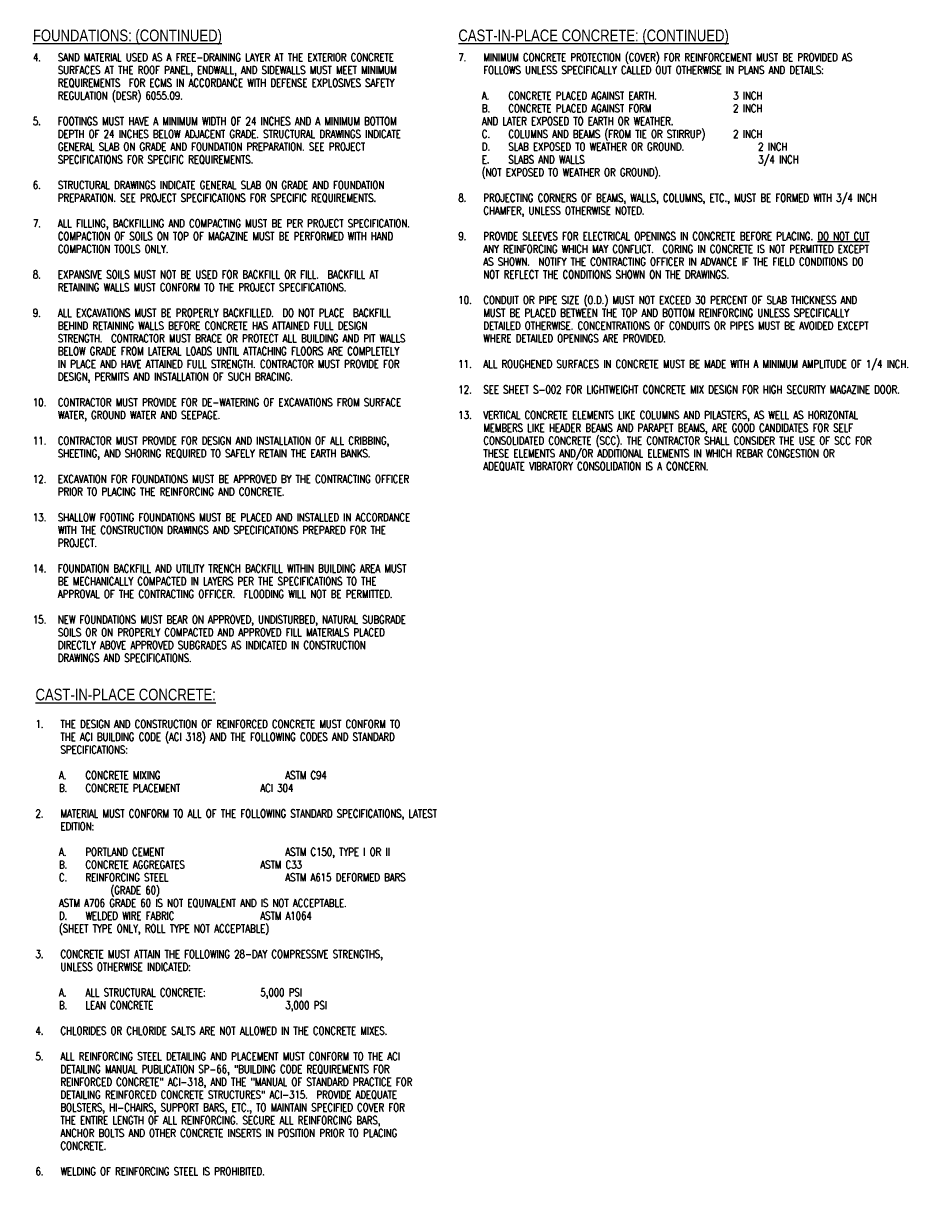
# Model space of a CAD drawing. Header units: inches. Extents: x 25.4 to 55.2, y 105.4 to 125.8.
# Tile 2 of 2: x 40.9 to 55.2, y 106.7 to 125.7. Entities that reach past the tile are written whole.
import ezdxf

# ---------------------------------------------------------------- set-up
doc = ezdxf.new("R2010")
doc.units = ezdxf.units.IN
doc.header["$MEASUREMENT"] = 0
doc.layers.add('S-ANNO-NOTE', color=2, linetype='Continuous')
doc.styles.add('Annotative', font='romans.shx', dxfattribs={"width": 0.8, "height": 0.125})
doc.styles.add('ROMANS', font='romans.shx', dxfattribs={"width": 0.8})
doc.styles.add('TITLES', font='swiss.ttf', dxfattribs={"width": 0.8, "height": 0.25})

msp = doc.modelspace()

# ---------------------------------------------------------------- texts
at = {"layer": 'S-ANNO-NOTE', "lineweight": -3, "attachment_point": 1, "bg_fill": 2}
for s, insert, char_height, width, line_spacing_factor, style in [('\\pxt0.53333,1.06667,1.6,2.13333,2.66667,3.2,3.73333,4.26667,4.8,5.33333,5.86667,6.4,6.93333,7.46667,8,8.53333,9.06667,9.6,10.13333,10.66667,11.2,11.73333,12.26667,12.8,13.33333,13.86667,14.4,14.93333,15.46667,16,16.53333,17.06667;{\\LFOUNDATIONS: (CONTINUED)}', (41.084, 125.589), 0.1875, 5.93543, 0.936439, 'TITLES'), ('\\pxi-3.2,l3.2,t3.2,6.4,9.6,12.8,16,19.2,22.4,25.6,28.8,32,35.2,38.4,41.6,44.8,48,51.2,54.4,57.6,60.8,64,67.2,70.4,73.6,76.8,80,83.2,86.4,89.6,92.8,96,99.2,102.4;7.^IMINIMUM CONCRETE PROTECTION (COVER) FOR REINFORCEMENT MUST BE PROVIDED AS FOLLOWS UNLESS SPECIFICALLY CALLED OUT OTHERWISE IN PLANS AND DETAILS:^J\\P\\pi-3,l6;A.^ICONCRETE PLACED AGAINST EARTH.^I^I^I^I3 INCH \\PB.^ICONCRETE PLACED AGAINST FORM ^I^I^I^I2 INCH^JAND LATER EXPOSED TO EARTH OR WEATHER.\\PC.^ICOLUMNS AND BEAMS (FROM TIE OR STIRRUP)^I^I2 INCH\\PD.^ISLAB EXPOSED TO WEATHER OR GROUND.^I^I^I2 INCH\\PE.^ISLABS AND WALLS ^I^I^I^I^I^I^I3/4 INCH^J(NOT EXPOSED TO WEATHER OR GROUND).^J\\P\\pi-3.2,l3.2;8.^IPROJECTING CORNERS OF BEAMS, WALLS, COLUMNS, ETC., MUST BE FORMED WITH 3/4 INCH CHAMFER, UNLESS OTHERWISE NOTED.^J\\P9.^IPROVIDE SLEEVES FOR ELECTRICAL OPENINGS IN CONCRETE BEFORE PLACING. {\\LDO NOT CUT} ANY REINFORCING WHICH MAY CONFLICT.  CORING IN CONCRETE IS NOT PERMITTED EXCEPT AS SHOWN.  NOTIFY THE CONTRACTING OFFICER IN ADVANCE IF THE FIELD CONDITIONS DO NOT REFLECT THE CONDITIONS SHOWN ON THE DRAWINGS.^J\\P10.^ICONDUIT OR PIPE SIZE (O.D.) MUST NOT EXCEED 30 PERCENT OF SLAB THICKNESS AND MUST BE PLACED BETWEEN THE TOP AND BOTTOM REINFORCING UNLESS SPECIFICALLY DETAILED OTHERWISE. CONCENTRATIONS OF CONDUITS OR PIPES MUST BE AVOIDED EXCEPT WHERE DETAILED OPENINGS ARE PROVIDED.^J\\P11.^IALL ROUGHENED SURFACES IN CONCRETE MUST BE MADE WITH A MINIMUM AMPLITUDE OF 1/4 INCH.^J\\P12.^ISEE SHEET S-002 FOR LIGHTWEIGHT CONCRETE MIX DESIGN FOR HIGH SECURITY MAGAZINE DOOR.\\P \\P13.^IVERTICAL CONCRETE ELEMENTS LIKE COLUMNS AND PILASTERS, AS WELL AS HORIZONTAL MEMBERS LIKE HEADER BEAMS AND PARAPET BEAMS, ARE GOOD CANDIDATES FOR SELF CONSOLIDATED CONCRETE (SCC). THE CONTRACTOR SHALL CONSIDER THE USE OF SCC FOR THESE ELEMENTS AND/OR ADDITIONAL ELEMENTS IN WHICH REBAR CONGESTION OR ADEQUATE VIBRATORY CONSOLIDATION IS A CONCERN. ', (47.896, 125.208), 0.125, 7.28535, 0.981704, 'Annotative'), ('\\pxt3.2,6.4,9.6,12.8,16,19.2,22.4,25.6,28.8,32,35.2,38.4,41.6,44.8,48,51.2,54.4,57.6,60.8,64,67.2,70.4,73.6,76.8,80,83.2,86.4,89.6,92.8,96,99.2,102.4;{\\LMEMBER^I^I^I^I^IPEAK PRESSURE^I^IIMPULSE^I^I^IDURATION\\P\\P}DOOR AND HEADER BEAM^I^I249 PSI^I^I^I^I2,084 PSI-M S^I^I16.7 M S\\PROOF^I SLAB^I^I^I^I142 PSI^I^I^I^I1,626 PSI-M S^I^I22.9 M S\\PROOF PARAPET^I^I^I^I108 PSI^I^I^I^I1,508 PSI-M S^I^I27.9 M S', (34.071, 121.547), 0.125, 6.90425, 0.981704, 'ROMANS'), ('\\pxt0.53333,1.06667,1.6,2.13333,2.66667,3.2,3.73333,4.26667,4.8,5.33333,5.86667,6.4,6.93333,7.46667,8,8.53333,9.06667,9.6,10.13333,10.66667,11.2,11.73333,12.26667,12.8,13.33333,13.86667,14.4,14.93333,15.46667,16,16.53333,17.06667;{\\LCAST-IN-PLACE CONCRETE:}', (41.126, 115.038), 0.1875, 6.05008, 0.936439, 'TITLES'), ('\\pxi-3,l3,t3.2,6.4,9.6,12.8,16,19.2,22.4,25.6,28.8,32,35.2,38.4,41.6,44.8,48,51.2,54.4,57.6,60.8,64,67.2,70.4,73.6,76.8,80,83.2,86.4,89.6,92.8,96,99.2,102.4;1.^ITHE FOUNDATIONS HAVE BEEN DESIGNED USING THE FOLLOWING ALLOWABLE BEARING PRESSURES:^J\\P\\pl6;A.^IDEAD PLUS LIVE LOAD:  ^I^I^I^I^I^I^I^I^I^I4,000 PSF\\PB.^ITOTAL DESIGN LOAD ^I^I^I^I^I^I^I^I^I^I^I5,300 PSF^J(INCLUDING WIND OR SEISMIC, TRANSIENT LOAD FACTOR = 1.33)\\PC.^IBLAST DESIGN LOAD ^I^I^I^I^I^I^I^I^I^I^I10,000 PSF^J(DYNAMIC INCREASE FACTOR = 2.5): ^J\\P\\pl3;2.^IEARTH COVER MATERIAL TO BE USED AS MAGAZINE COVER AND WITHIN THE EMBANKMENT IS TO BE NON-EXPANSIVE, FREE OF DELETERIOUS MATERIAL AND MEET THE FOLLOWING CHARACTERISTICS:^J\\P\\pl6;A.^IALLOWABLE WET SOIL DENSITY: 110 - 120 PCF.\\PB.^IASTM D2487 CLASSIFICATION: SM, SM-SC, SC\\PC.^IASTM D1140 MATERIAL FINER THAN #200 SIEVE (0.075MM) -MIN. 25%: MAX. 50%\\PD.^IMAXIMUM PARTICLE SIZE: 1"\\PE.^IASTM D4318: MAX LIQUID LIMIT = 35, MAX PLASTICITY INDEX = 12.\\PF.^IREQUIREMENTS FOR EARTH COVERM FOR ECMS MUST BE IN ACCORDANCE WITH DEFENSE EXPLOSIVES SAFETY REGULATION (DESR) 6055.09 AND UFC 4-420-01.^J\\P\\pl3;3.^IRETAINING WALLS HAVE BEEN DESIGNED USING THE FOLLOWING CRITERIA.^J\\P\\pl6;A.^IPASSIVE EQUIVALENT FLUID PRESSURE:  ^I^I^I^I^I^I^I300 PSF / FT\\PB.^IAT-REST LATERAL PRESSURE WITH 2:1 BACKFILL (RESTRAINED):\\P\\pi2.8,l3.2;a.^IWITHOUT SEISMIC:^I^I^I^I^I^I^I^I^I^I33 PSF / FT\\Pb.^IWITH SEISMIC^I^I^I^I^I^I^I^I^I^I^I71 PSF / FT\\P\\pi-3,l6;C.^ICANTILEVERED WALL LATERAL PRESSURE (UNRESTRAINED):\\P\\pi2.8,l3.2;a.^IWITHOUT SEISMIC:^I^I^I^I^I^I^I^I^I^I40 PSF / FT\\Pb.^IWITH SEISMIC^I^I^I^I^I^I^I^I^I^I^I102 PSF / FT\\P\\pi-3,l6;D.^IFRICTION FACTOR BETWEEN SOIL AND CONCRETE \\P^I^IPLACED AGAINST SOIL:^I^I^I^I^I^I^I^I^I^I0.35\\PE.^IFRICTION FACTOR BETWEEN SOIL AND CONCRETE\\P^I^IPLACED AGAINST FORMWORK:^I^I^I^I^I^I^I^I^I0.25\\PF.^IMINIMUM SOIL COHESIVE STRENGTH: ^I^I^I^I^I^I^I^I500 PSF', (33.304, 113.863), 0.125, 7.62709, 0.981704, 'Annotative')]:
    msp.add_mtext(s, dxfattribs=dict(at, insert=insert, char_height=char_height, width=width, line_spacing_factor=line_spacing_factor, style=style))

# ---------------------------------------------------------------- next in the draw order: texts
for s, insert, char_height, width, line_spacing_factor, style in [('\\pxt0.53333,1.06667,1.6,2.13333,2.66667,3.2,3.73333,4.26667,4.8,5.33333,5.86667,6.4,6.93333,7.46667,8,8.53333,9.06667,9.6,10.13333,10.66667,11.2,11.73333,12.26667,12.8,13.33333,13.86667,14.4,14.93333,15.46667,16,16.53333,17.06667;{\\LCAST-IN-PLACE CONCRETE: (CONTINUED)}', (47.896, 125.589), 0.1875, 6.88976, 0.936439, 'TITLES'), ('\\pxi-3.2,l3.2,t3.2,6.4,9.6,12.8,16,19.2,22.4,25.6,28.8,32,35.2,38.4,41.6,44.8,48,51.2,54.4,57.6,60.8,64,67.2,70.4,73.6,76.8,80,83.2,86.4,89.6,92.8,96,99.2,102.4;1.^ITHE DESIGN AND CONSTRUCTION OF REINFORCED CONCRETE MUST CONFORM TO THE ACI BUILDING CODE (ACI 318) AND THE FOLLOWING CODES AND STANDARD SPECIFICATIONS: ^J\\P\\pi-3,l6;A.^ICONCRETE MIXING^I^I^I^I^IASTM C94\\PB.^ICONCRETE PLACEMENT^I^I^I^IACI 304^J\\P\\pi-3.2,l3.2;2.^IMATERIAL MUST CONFORM TO ALL OF THE FOLLOWING STANDARD SPECIFICATIONS, LATEST EDITION:^J\\P\\pi-3,l6;A.^IPORTLAND CEMENT^I^I^I^I^IASTM C150, TYPE I OR II\\PB.^ICONCRETE AGGREGATES^I^I^I^IASTM C33\\PC.^IREINFORCING STEEL^I^I^I^I^IASTM A615 DEFORMED BARS ^I^I^I^I^I^I^I^I^I^I^I(GRADE 60)^JASTM A706 GRADE 60 IS NOT EQUIVALENT AND IS NOT ACCEPTABLE.\\PD.^IWELDED WIRE FABRIC ^I^I^I^IASTM A1064^J(SHEET TYPE ONLY, ROLL TYPE NOT ACCEPTABLE)^J\\P\\pi-3.2,l3.2;3.^ICONCRETE MUST ATTAIN THE FOLLOWING 28-DAY COMPRESSIVE STRENGTHS, UNLESS OTHERWISE INDICATED:^J\\P\\pi-3,l6;A.^IALL STRUCTURAL CONCRETE:^I^I^I5,000 PSI\\PB.^ILEAN CONCRETE^I^I^I^I^I^I3,000 PSI^J\\P\\pi-3.2,l3.2;4.^ICHLORIDES OR CHLORIDE SALTS ARE NOT ALLOWED IN THE CONCRETE MIXES.^J\\P5.^IALL REINFORCING STEEL DETAILING AND PLACEMENT MUST CONFORM TO THE ACI DETAILING MANUAL PUBLICATION SP-66, "BUILDING CODE REQUIREMENTS FOR REINFORCED CONCRETE" ACI-318, AND THE "MANUAL OF STANDARD PRACTICE FOR DETAILING REINFORCED CONCRETE STRUCTURES" ACI-315.  PROVIDE ADEQUATE BOLSTERS, HI-CHAIRS, SUPPORT BARS, ETC., TO MAINTAIN SPECIFIED COVER FOR THE ENTIRE LENGTH OF ALL REINFORCING. SECURE ALL REINFORCING BARS, ANCHOR BOLTS AND OTHER CONCRETE INSERTS IN POSITION PRIOR TO PLACING CONCRETE.^J\\P6.^IWELDING OF REINFORCING STEEL IS PROHIBITED.', (41.126, 114.534), 0.125, 6.53764, 0.981704, 'Annotative')]:
    msp.add_mtext(s, dxfattribs=dict(at, insert=insert, char_height=char_height, width=width, line_spacing_factor=line_spacing_factor, style=style))

# ---------------------------------------------------------------- next in the draw order: texts
at = {"layer": 'S-ANNO-NOTE', "lineweight": -3, "insert": (41.084, 125.208), "char_height": 0.125, "width": 6.56031, "attachment_point": 1, "line_spacing_factor": 0.981704, "style": 'Annotative', "bg_fill": 2}
msp.add_mtext('\\pxi-3.2,l3.2,t3.2,6.4,9.6,12.8,16,19.2,22.4,25.6,28.8,32,35.2,38.4,41.6,44.8,48,51.2,54.4,57.6,60.8,64,67.2,70.4,73.6,76.8,80,83.2,86.4,89.6,92.8,96,99.2,102.4;4.^ISAND MATERIAL USED AS A FREE-DRAINING LAYER AT THE EXTERIOR CONCRETE SURFACES AT THE ROOF PANEL, ENDWALL, AND SIDEWALLS MUST MEET MINIMUM REQUIREMENTS  FOR ECMS IN ACCORDANCE WITH DEFENSE EXPLOSIVES SAFETY REGULATION (DESR) 6055.09.^J\\P5.^IFOOTINGS MUST HAVE A MINIMUM WIDTH OF 24 INCHES AND A MINIMUM BOTTOM DEPTH OF 24 INCHES BELOW ADJACENT GRADE. STRUCTURAL DRAWINGS INDICATE GENERAL SLAB ON GRADE AND FOUNDATION PREPARATION. SEE PROJECT SPECIFICATIONS FOR SPECIFIC REQUIREMENTS. ^J\\P6.^ISTRUCTURAL DRAWINGS INDICATE GENERAL SLAB ON GRADE AND FOUNDATION PREPARATION. SEE PROJECT SPECIFICATIONS FOR SPECIFIC REQUIREMENTS.^J\\P7.^IALL FILLING, BACKFILLING AND COMPACTING MUST BE PER PROJECT SPECIFICATION. COMPACTION OF SOILS ON TOP OF MAGAZINE MUST BE PERFORMED WITH HAND COMPACTION TOOLS ONLY.^J\\P8.^IEXPANSIVE SOILS MUST NOT BE USED FOR BACKFILL OR FILL.  BACKFILL AT RETAINING WALLS MUST CONFORM TO THE PROJECT SPECIFICATIONS.^J\\P9.^IALL EXCAVATIONS MUST BE PROPERLY BACKFILLED.  DO NOT PLACE  BACKFILL BEHIND RETAINING WALLS BEFORE CONCRETE HAS ATTAINED FULL DESIGN STRENGTH.  CONTRACTOR MUST BRACE OR PROTECT ALL BUILDING AND PIT WALLS BELOW GRADE FROM LATERAL LOADS UNTIL ATTACHING FLOORS ARE COMPLETELY IN PLACE AND HAVE ATTAINED FULL STRENGTH. CONTRACTOR MUST PROVIDE FOR DESIGN, PERMITS AND INSTALLATION OF SUCH BRACING.^J\\P10.^ICONTRACTOR MUST PROVIDE FOR DE-WATERING OF EXCAVATIONS FROM SURFACE WATER, GROUND WATER AND SEEPAGE.^J\\P11.^ICONTRACTOR MUST PROVIDE FOR DESIGN AND INSTALLATION OF ALL CRIBBING, SHEETING, AND SHORING REQUIRED TO SAFELY RETAIN THE EARTH BANKS.^J\\P12.^IEXCAVATION FOR FOUNDATIONS MUST BE APPROVED BY THE CONTRACTING OFFICER PRIOR TO PLACING THE REINFORCING AND CONCRETE.  ^J\\P13.^ISHALLOW FOOTING FOUNDATIONS MUST BE PLACED AND INSTALLED IN ACCORDANCE WITH THE CONSTRUCTION DRAWINGS AND SPECIFICATIONS PREPARED FOR THE PROJECT. ^J\\P14.^IFOUNDATION BACKFILL AND UTILITY TRENCH BACKFILL WITHIN BUILDING AREA MUST BE MECHANICALLY COMPACTED IN LAYERS PER THE SPECIFICATIONS TO THE APPROVAL OF THE CONTRACTING OFFICER.  FLOODING WILL NOT BE PERMITTED.^J\\P15.^INEW FOUNDATIONS MUST BEAR ON APPROVED, UNDISTURBED, NATURAL SUBGRADE SOILS OR ON PROPERLY COMPACTED AND APPROVED FILL MATERIALS PLACED DIRECTLY ABOVE APPROVED SUBGRADES AS INDICATED IN CONSTRUCTION DRAWINGS AND SPECIFICATIONS.', dxfattribs=at)

doc.saveas('drawing.dxf')
